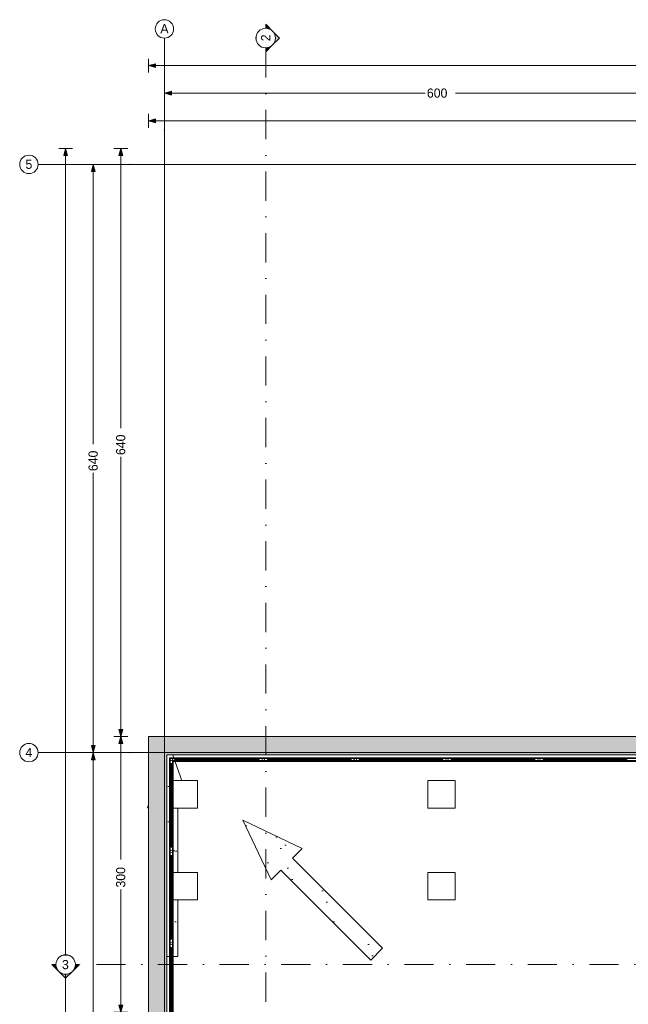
# Model space of a CAD drawing. Header units: millimetres. Extents: x -48584 to 4144, y 11009 to 40638.
# Tile 26 of 38: x -48584 to -41963, y 29925 to 40638. Entities that reach past the tile are written whole.
import ezdxf
from ezdxf.enums import TextEntityAlignment as Align

# ---------------------------------------------------------------- set-up
doc = ezdxf.new("R2010")
doc.units = ezdxf.units.MM
doc.header["$MEASUREMENT"] = 0
doc.set_wipeout_variables(frame=1)
doc.linetypes.add('Dot & Dashed', pattern=[670.277762, 317.5, -176.388889, 0, -176.388874])
doc.linetypes.add('Wipeout_Contour', pattern=[1000, 0, -1000])
for name, color, linetype, lineweight in [('2D Drafting - General_Pen_No__2', 8, 'Continuous', 15), ('Dimensioning - General_Pen_No__1', 7, 'Continuous', 13), ('Structural - Bearing_Pen_No__1', 7, 'Continuous', 13)]:
    doc.layers.add(name, color=color, linetype=linetype, lineweight=lineweight)
for name, color, linetype, lineweight, true_color in [('2D Drafting - General_Pen_No__81', 7, 'Continuous', 20, 0x6a6a6a), ('Marker - Section_Pen_No__108', 7, 'Continuous', 13, 0xfd8379), ('New_Interior - Stair & Railing_Pen_No__102', 7, 'Continuous', 13, 0xcccccc), ('New_Structural - Bearing_Pen_No__88', 7, 'Continuous', 20, 0xfd4435), ('Structural - Bearing_Pen_No__181', 7, 'Continuous', 0, 0xe8e8e8), ('Structural - Bearing_Pen_No__89', 7, 'Continuous', 20, 0x71cebe), ('Structural - Grid_Pen_No__81', 7, 'Continuous', 20, 0x6a6a6a)]:
    doc.layers.add(name, color=color, linetype=linetype, lineweight=lineweight, true_color=true_color)
for name, color, linetype in [('Dimensioning - General', 7, 'Continuous'), ('Marker - Section', 7, 'Continuous'), ('New_Interior - Stair & Railing', 7, 'Continuous'), ('New_Structural - Bearing', 7, 'Continuous'), ('Structural - Bearing', 7, 'Continuous'), ('Structural - Grid', 7, 'Continuous')]:
    doc.layers.add(name, color=color, linetype=linetype)
doc.styles.add('GENERATED_STYLE_1', font='txt')
doc.dimstyles.new('GENERATED_STYLE__1', dxfattribs={"dimtxt": 100, "dimasz": 76, "dimexe": 0.18, "dimexo": 0.0625, "dimgap": 0, "dimtad": 0, "dimdec": 0, "dimlfac": 0.1, "dimzin": 0, "dimdsep": 46, "dimtxsty": 'GENERATED_STYLE_1', "dimblk": 'ARROWHEAD_5', "dimblk1": 'ARROWHEAD_5', "dimblk2": 'ARROWHEAD_5', "dimcen": 0.09, "dimse1": 1, "dimse2": 1, "dimclrd": 7, "dimclre": 7, "dimclrt": 7, "dimadec": 0, "dimazin": 0, "dimtfac": 1, "dimtdec": 4, "dimtmove": 0, "dimatfit": 3, "dimfxl": 1, "dimtolj": 1, "dimtzin": 0, "dimarcsym": 0})
doc.dimstyles.new('GENERATED_STYLE__2', dxfattribs={"dimtxt": 100, "dimasz": 76, "dimexe": 0.18, "dimexo": 0.0625, "dimgap": 0, "dimtad": 0, "dimtih": 1, "dimtoh": 1, "dimdec": 0, "dimlfac": 0.1, "dimzin": 0, "dimdsep": 46, "dimtxsty": 'GENERATED_STYLE_1', "dimblk": 'ARROWHEAD_5', "dimblk1": 'ARROWHEAD_5', "dimblk2": 'ARROWHEAD_5', "dimcen": 0.09, "dimse1": 1, "dimse2": 1, "dimclrd": 7, "dimclre": 7, "dimclrt": 7, "dimadec": 0, "dimazin": 0, "dimtfac": 1, "dimtdec": 4, "dimtmove": 0, "dimatfit": 3, "dimfxl": 1, "dimtolj": 1, "dimtzin": 0, "dimarcsym": 0})
pattern_1 = [(45, (0, 600), (-190.9188, 190.9188), [0, -180, 0, -270]), (110, (600, 600), (253.717, 92.3454), [0, -132, 0, -228])]

# ---------------------------------------------------------------- blocks, each defined once
blk = doc.blocks.new('Slab_1', base_point=(-47184, 32838))
at = {"layer": 'Structural - Bearing_Pen_No__89', "color": 123, "linetype": 'Continuous', "lineweight": 20, "true_color": 0x71cebe, "flags": 128}
blk.add_lwpolyline([(-47184, 32838), (-47184, 12903), (2744, 12903), (2744, 39238), (-23184, 39238), (-23184, 32838)], close=True, dxfattribs=at)
blk = doc.blocks.new('Slab_40', base_point=(-46864, 30444))
at = {"layer": 'Structural - Bearing', "linetype": 'Continuous', "lineweight": 0, "true_color": 0xffffff}
h = blk.add_hatch(dxfattribs=at)
h.set_pattern_fill('CARPET', style=0, pattern_type=2)
h.set_pattern_definition(pattern_1)
h.paths.add_polyline_path([(-46864, 30444), (-46864, 32063), (-46714, 32063), (-46955, 32738), (-47195, 32063), (-47045, 32063), (-47045, 30444)])
at = {"layer": 'Structural - Bearing_Pen_No__181', "color": 254, "linetype": 'Continuous', "lineweight": 0, "true_color": 0xe8e8e8, "flags": 128}
blk.add_lwpolyline([(-46864, 30444), (-47045, 30444), (-47045, 32063), (-47195, 32063), (-46955, 32738), (-46714, 32063), (-46864, 32063)], close=True, dxfattribs=at)
blk = doc.blocks.new('Slab_51', base_point=(-44636, 30535))
at = {"layer": 'Structural - Bearing', "linetype": 'Continuous', "lineweight": 0, "true_color": 0xffffff}
h = blk.add_hatch(dxfattribs=at)
h.set_pattern_fill('CARPET', style=0, pattern_type=2)
h.set_pattern_definition(pattern_1)
h.paths.add_polyline_path([(-44636, 30535), (-45615, 31514), (-45509, 31620), (-46157, 31927), (-45849, 31280), (-45743, 31386), (-44764, 30407)])
at = {"layer": 'Structural - Bearing_Pen_No__181', "color": 254, "linetype": 'Continuous', "lineweight": 0, "true_color": 0xe8e8e8, "flags": 128}
blk.add_lwpolyline([(-44636, 30535), (-44764, 30407), (-45743, 31386), (-45849, 31280), (-46157, 31927), (-45509, 31620), (-45615, 31514)], close=True, dxfattribs=at)
blk = doc.blocks.new('Wall_1', base_point=(-47184, 32838))
at = {"color": 254, "linetype": 'Wipeout_Contour', "lineweight": 0, "ltscale": 172016.34036}
blk.add_wipeout([(-46984, 32838), (-47184, 32838), (-46984, 32638)], dxfattribs=at).dxf.layer = 'Structural - Bearing'
at = {"color": 254, "linetype": 'Wipeout_Contour', "lineweight": 0, "ltscale": 172064.980035}
blk.add_wipeout([(-46984, 32638), (-47184, 32838), (-47184, 32638)], dxfattribs=at).dxf.layer = 'Structural - Bearing'
at = {"layer": 'Structural - Bearing_Pen_No__1', "color": 7, "linetype": 'Continuous', "lineweight": 13, "flags": 128}
blk.add_lwpolyline([(-47184, 32838), (-46984, 32838)], dxfattribs=at)
at = {"color": 254, "linetype": 'Wipeout_Contour', "lineweight": 0, "ltscale": 214190.705397}
blk.add_wipeout([(-46984, 16239), (-46984, 32638), (-47184, 32638), (-47184, 16239)], dxfattribs=at).dxf.layer = 'Structural - Bearing'
at = {"layer": 'Structural - Bearing_Pen_No__1', "color": 7, "linetype": 'Continuous', "lineweight": 13, "flags": 128}
for points in [[(-47184, 32838), (-47184, 12903)], [(-46984, 29742), (-46984, 32638)]]:
    blk.add_lwpolyline(points, dxfattribs=at)
blk = doc.blocks.new('Wall_6', base_point=(-23184, 32838))
at = {"color": 254, "linetype": 'Wipeout_Contour', "lineweight": 0, "ltscale": 194761.20106}
blk.add_wipeout([(-46984, 32638), (-23184, 32638), (-23184, 32838), (-46984, 32838)], dxfattribs=at).dxf.layer = 'Structural - Bearing'
at = {"layer": 'Structural - Bearing_Pen_No__1', "color": 7, "linetype": 'Continuous', "lineweight": 13, "flags": 128}
for points in [[(-23184, 32838), (-46984, 32838)], [(-46984, 32638), (-23184, 32638)]]:
    blk.add_lwpolyline(points, dxfattribs=at)
blk = doc.blocks.new('Column_82', base_point=(-43995, 32210))
at = {"color": 254, "linetype": 'Wipeout_Contour', "lineweight": 0, "ltscale": 218104.951325}
blk.add_wipeout([(-44145, 32060), (-43845, 32060), (-43845, 32360), (-44145, 32360)], dxfattribs=at).dxf.layer = 'New_Structural - Bearing'
at = {"layer": 'New_Structural - Bearing_Pen_No__88', "color": 20, "linetype": 'Continuous', "lineweight": 20, "true_color": 0xfd4435, "flags": 128}
blk.add_lwpolyline([(-44145, 32060), (-43845, 32060), (-43845, 32360), (-44145, 32360)], close=True, dxfattribs=at)
blk = doc.blocks.new('Column_83', base_point=(-46799, 32210))
at = {"color": 254, "linetype": 'Wipeout_Contour', "lineweight": 0, "ltscale": 227251.189283}
blk.add_wipeout([(-46949, 32060), (-46649, 32060), (-46649, 32360), (-46949, 32360)], dxfattribs=at).dxf.layer = 'New_Structural - Bearing'
at = {"layer": 'New_Structural - Bearing_Pen_No__88', "color": 20, "linetype": 'Continuous', "lineweight": 20, "true_color": 0xfd4435, "flags": 128}
blk.add_lwpolyline([(-46949, 32060), (-46649, 32060), (-46649, 32360), (-46949, 32360)], close=True, dxfattribs=at)
blk = doc.blocks.new('Column_132', base_point=(-43995, 31210))
at = {"color": 254, "linetype": 'Wipeout_Contour', "lineweight": 0, "ltscale": 215766.184896}
blk.add_wipeout([(-44145, 31060), (-43845, 31060), (-43845, 31360), (-44145, 31360)], dxfattribs=at).dxf.layer = 'New_Structural - Bearing'
at = {"layer": 'New_Structural - Bearing_Pen_No__88', "color": 20, "linetype": 'Continuous', "lineweight": 20, "true_color": 0xfd4435, "flags": 128}
blk.add_lwpolyline([(-44145, 31060), (-43845, 31060), (-43845, 31360), (-44145, 31360)], close=True, dxfattribs=at)
blk = doc.blocks.new('Column_133', base_point=(-46799, 31210))
at = {"color": 254, "linetype": 'Wipeout_Contour', "lineweight": 0, "ltscale": 225007.510495}
blk.add_wipeout([(-46949, 31060), (-46649, 31060), (-46649, 31360), (-46949, 31360)], dxfattribs=at).dxf.layer = 'New_Structural - Bearing'
at = {"layer": 'New_Structural - Bearing_Pen_No__88', "color": 20, "linetype": 'Continuous', "lineweight": 20, "true_color": 0xfd4435, "flags": 128}
blk.add_lwpolyline([(-46949, 31060), (-46649, 31060), (-46649, 31360), (-46949, 31360)], close=True, dxfattribs=at)
blk = doc.blocks.new('Railing_5')
at = {"layer": 'New_Interior - Stair & Railing_Pen_No__102', "color": 254, "linetype": 'Continuous', "lineweight": 13, "true_color": 0xcccccc}
for p, q in [((-22954, 32608), (-46954, 32608)), ((-46954, 32608), (-46954, 20668)), ((-22946, 32600), (-46946, 32600)), ((-46946, 32600), (-46946, 20668)), ((-46922, 32576), (-22922, 32576)), ((-46922, 20668), (-46922, 32576)), ((-46914, 32568), (-22914, 32568)), ((-46914, 20668), (-46914, 32568))]:
    blk.add_line(p, q, dxfattribs=at)
at = {"layer": 'New_Interior - Stair & Railing_Pen_No__102', "color": 254, "linetype": 'Continuous', "lineweight": 13, "true_color": 0xcccccc, "flags": 128}
for points in [[(-46934, 32601, 1), (-46934, 32575, 1)], [(-45934, 32601, 1), (-45934, 32575, 1)], [(-44934, 32601, 1), (-44934, 32575, 1)], [(-43934, 32601, 1), (-43934, 32575, 1)], [(-42934, 32601, 1), (-42934, 32575, 1)], [(-46947, 31588, 1), (-46921, 31588, 1)], [(-46947, 30588, 1), (-46921, 30588, 1)]]:
    blk.add_lwpolyline(points, format="xyb", close=True, dxfattribs=at)
for points in [[(-45979, 32584), (-45979, 32592), (-46889, 32592), (-46889, 32584)], [(-44979, 32584), (-44979, 32592), (-45889, 32592), (-45889, 32584)], [(-43979, 32584), (-43979, 32592), (-44889, 32592), (-44889, 32584)], [(-42979, 32584), (-42979, 32592), (-43889, 32592), (-43889, 32584)], [(-41979, 32584), (-41979, 32592), (-42889, 32592), (-42889, 32584)], [(-46930, 32543), (-46938, 32543), (-46938, 31633), (-46930, 31633)], [(-46930, 31543), (-46938, 31543), (-46938, 30633), (-46930, 30633)], [(-46930, 30543), (-46938, 30543), (-46938, 29633), (-46930, 29633)]]:
    blk.add_lwpolyline(points, close=True, dxfattribs=at)
blk = doc.blocks.new('Standard grid marker')
at = {"layer": 'Structural - Grid_Pen_No__81', "color": 251, "linetype": 'Continuous', "lineweight": 20, "true_color": 0x6a6a6a}
for p, q in [((1000, 0), (51328, 0)), ((51328, 0), (52328, 0))]:
    blk.add_line(p, q, dxfattribs=at)
blk.add_circle((52428, 0), 100, dxfattribs=at)
blk.add_point((51328, 0), dxfattribs=at)
blk.add_point((51328, 0), dxfattribs=at)
at = {"layer": 'Structural - Grid_Pen_No__81', "color": 251, "lineweight": 20, "true_color": 0x6a6a6a, "style": 'GENERATED_STYLE_1'}
for tag, p in [('AC_MarkerText_1_0', (-100, -144)), ('AC_MarkerText_1_1', (52428, -144))]:
    blk.add_attdef(tag, text='', height=100, rotation=180, dxfattribs=at).set_placement(p, align=Align.TOP_CENTER)
blk = doc.blocks.new('Standard grid marker_2')
at = {"layer": 'Structural - Grid_Pen_No__81', "color": 251, "linetype": 'Continuous', "lineweight": 20, "true_color": 0x6a6a6a}
for p, q in [((1000, 0), (27735, 0)), ((27735, 0), (28735, 0))]:
    blk.add_line(p, q, dxfattribs=at)
blk.add_circle((28835, 0), 100, dxfattribs=at)
blk.add_point((27735, 0), dxfattribs=at)
blk.add_point((27735, 0), dxfattribs=at)
at = {"layer": 'Structural - Grid_Pen_No__81', "color": 251, "lineweight": 20, "true_color": 0x6a6a6a, "style": 'GENERATED_STYLE_1'}
for tag, p in [('AC_MarkerText_1_0', (-2, -47)), ('AC_MarkerText_1_1', (28933, -47))]:
    blk.add_attdef(tag, text='', height=100, rotation=270, dxfattribs=at).set_placement(p, align=Align.TOP_CENTER)
blk = doc.blocks.new('*D240')
at = {"layer": 'Dimensioning - General_Pen_No__1', "linetype": 'Continuous', "lineweight": 13, "transparency": 16777216}
for points in [[(-48084, 39238), (-48104, 39161), (-48063, 39161)], [(-48084, 12903), (-48063, 12980), (-48104, 12980)]]:
    blk.add_hatch(color=7, dxfattribs=at).paths.add_polyline_path(points)
at = {"layer": 'Dimensioning - General_Pen_No__1', "color": 7, "linetype": 'Continuous', "lineweight": 13, "transparency": 16777216}
for p, q in [((-48009, 39238), (-48159, 39238)), ((-48084, 39238), (-48104, 39161)), ((-48084, 39238), (-48063, 39161)), ((-48063, 39161), (-48104, 39161)), ((-48104, 12980), (-48063, 12980)), ((-48084, 12903), (-48104, 12980)), ((-48084, 12903), (-48063, 12980)), ((-48009, 12903), (-48159, 12903))]:
    blk.add_line(p, q, dxfattribs=at)
at = {"color": 254, "linetype": 'Wipeout_Contour', "lineweight": 0, "ltscale": 218787.68348, "transparency": 16777216}
blk.add_wipeout([(-48020, 25875), (-48020, 26266), (-48148, 26266), (-48148, 25875)], dxfattribs=at).dxf.layer = 'Dimensioning - General'
at = {"layer": 'Dimensioning - General_Pen_No__1', "color": 7, "linetype": 'Continuous', "lineweight": 13, "transparency": 16777216}
for p, q in [((-48084, 26272), (-48084, 39161)), ((-48084, 12980), (-48084, 25869))]:
    blk.add_line(p, q, dxfattribs=at)
at = {"layer": 'Dimensioning - General_Pen_No__1', "color": 7, "lineweight": 13, "transparency": 16777216, "insert": (-48034, 25889), "char_height": 100, "attachment_point": 7, "rotation": 90, "style": 'GENERATED_STYLE_1'}
blk.add_mtext('\\A1;{\\pql;\\fBOG 2018|b0|i0|c0|p0;\\W1.000000;2,633}', dxfattribs=at)
blk = doc.blocks.new('ARROWHEAD_5')
at = {"linetype": 'Continuous', "lineweight": 0}
blk.add_hatch(color=0, dxfattribs=at).paths.add_polyline_path([(-1, 0.2679), (0, 0), (-1, -0.2679)])
at = {"color": 0, "linetype": 'Continuous', "lineweight": 0}
blk.add_line((0, 0), (-1, 0), dxfattribs=at)
blk = doc.blocks.new('*D247')
at = {"layer": 'Dimensioning - General_Pen_No__1', "linetype": 'Continuous', "lineweight": 13, "transparency": 16777216}
for points in [[(-47484, 32838), (-47463, 32915), (-47504, 32915)], [(-47484, 32838), (-47504, 32761), (-47463, 32761)], [(-47484, 29838), (-47463, 29915), (-47504, 29915)], [(-47484, 29838), (-47504, 29761), (-47463, 29761)]]:
    blk.add_hatch(color=7, dxfattribs=at).paths.add_polyline_path(points)
at = {"layer": 'Dimensioning - General_Pen_No__1', "color": 7, "linetype": 'Continuous', "lineweight": 13, "transparency": 16777216}
for p, q in [((-47409, 32838), (-47559, 32838)), ((-47484, 32838), (-47504, 32761)), ((-47484, 32838), (-47463, 32761)), ((-47463, 32761), (-47504, 32761)), ((-47504, 29915), (-47463, 29915)), ((-47484, 29838), (-47504, 29915)), ((-47484, 29838), (-47463, 29915)), ((-47409, 29838), (-47559, 29838))]:
    blk.add_line(p, q, dxfattribs=at)
at = {"color": 254, "linetype": 'Wipeout_Contour', "lineweight": 0, "ltscale": 227571.264195, "transparency": 16777216}
blk.add_wipeout([(-47420, 31180), (-47420, 31495), (-47548, 31495), (-47548, 31180)], dxfattribs=at).dxf.layer = 'Dimensioning - General'
at = {"layer": 'Dimensioning - General_Pen_No__1', "color": 7, "linetype": 'Continuous', "lineweight": 13, "transparency": 16777216}
for p, q in [((-47484, 31501), (-47484, 32761)), ((-47484, 29915), (-47484, 31175))]:
    blk.add_line(p, q, dxfattribs=at)
at = {"layer": 'Dimensioning - General_Pen_No__1', "color": 7, "lineweight": 13, "transparency": 16777216, "insert": (-47434, 31195), "char_height": 100, "attachment_point": 7, "rotation": 90, "style": 'GENERATED_STYLE_1'}
blk.add_mtext('\\A1;{\\pql;\\fBOG 2018|b0|i0|c0|p0;\\W1.000000;300}', dxfattribs=at)
blk = doc.blocks.new('*D248')
at = {"layer": 'Dimensioning - General_Pen_No__1', "linetype": 'Continuous', "lineweight": 13, "transparency": 16777216}
for points in [[(-47484, 39238), (-47504, 39161), (-47463, 39161)], [(-47484, 32838), (-47463, 32915), (-47504, 32915)], [(-47484, 32838), (-47504, 32761), (-47463, 32761)]]:
    blk.add_hatch(color=7, dxfattribs=at).paths.add_polyline_path(points)
at = {"layer": 'Dimensioning - General_Pen_No__1', "color": 7, "linetype": 'Continuous', "lineweight": 13, "transparency": 16777216}
for p, q in [((-47409, 39238), (-47559, 39238)), ((-47484, 39238), (-47504, 39161)), ((-47484, 39238), (-47463, 39161)), ((-47463, 39161), (-47504, 39161)), ((-47504, 32915), (-47463, 32915)), ((-47484, 32838), (-47504, 32915)), ((-47484, 32838), (-47463, 32915)), ((-47409, 32838), (-47559, 32838))]:
    blk.add_line(p, q, dxfattribs=at)
at = {"color": 254, "linetype": 'Wipeout_Contour', "lineweight": 0, "ltscale": 238443.69902, "transparency": 16777216}
blk.add_wipeout([(-47420, 35887), (-47420, 36189), (-47548, 36189), (-47548, 35887)], dxfattribs=at).dxf.layer = 'Dimensioning - General'
at = {"layer": 'Dimensioning - General_Pen_No__1', "color": 7, "linetype": 'Continuous', "lineweight": 13, "transparency": 16777216}
for p, q in [((-47484, 36195), (-47484, 39161)), ((-47484, 32915), (-47484, 35881))]:
    blk.add_line(p, q, dxfattribs=at)
at = {"layer": 'Dimensioning - General_Pen_No__1', "color": 7, "lineweight": 13, "transparency": 16777216, "insert": (-47434, 35901), "char_height": 100, "attachment_point": 7, "rotation": 90, "style": 'GENERATED_STYLE_1'}
blk.add_mtext('\\A1;{\\pql;\\fBOG 2018|b0|i0|c0|p0;\\W1.000000;640}', dxfattribs=at)
blk = doc.blocks.new('*D251')
at = {"layer": 'Dimensioning - General_Pen_No__1', "linetype": 'Continuous', "lineweight": 13, "transparency": 16777216}
for points in [[(-47784, 32663), (-47763, 32740), (-47804, 32740)], [(-47784, 32663), (-47804, 32586), (-47763, 32586)], [(-47784, 26663), (-47763, 26740), (-47804, 26740)], [(-47784, 26663), (-47804, 26586), (-47763, 26586)]]:
    blk.add_hatch(color=7, dxfattribs=at).paths.add_polyline_path(points)
at = {"layer": 'Dimensioning - General_Pen_No__1', "color": 7, "linetype": 'Continuous', "lineweight": 13, "transparency": 16777216}
for p, q in [((-47709, 32663), (-47859, 32663)), ((-47784, 32663), (-47804, 32586)), ((-47763, 32586), (-47804, 32586)), ((-47784, 32663), (-47763, 32586)), ((-47804, 26740), (-47763, 26740)), ((-47784, 26663), (-47804, 26740)), ((-47784, 26663), (-47763, 26740)), ((-47709, 26663), (-47859, 26663))]:
    blk.add_line(p, q, dxfattribs=at)
at = {"color": 254, "linetype": 'Wipeout_Contour', "lineweight": 0, "ltscale": 224969.417368, "transparency": 16777216}
blk.add_wipeout([(-47720, 29504), (-47720, 29822), (-47848, 29822), (-47848, 29504)], dxfattribs=at).dxf.layer = 'Dimensioning - General'
at = {"layer": 'Dimensioning - General_Pen_No__1', "color": 7, "linetype": 'Continuous', "lineweight": 13, "transparency": 16777216}
for p, q in [((-47784, 29828), (-47784, 32586)), ((-47784, 26740), (-47784, 29498))]:
    blk.add_line(p, q, dxfattribs=at)
at = {"layer": 'Dimensioning - General_Pen_No__1', "color": 7, "lineweight": 13, "transparency": 16777216, "insert": (-47734, 29518), "char_height": 100, "attachment_point": 7, "rotation": 90, "style": 'GENERATED_STYLE_1'}
blk.add_mtext('\\A1;{\\pql;\\fBOG 2018|b0|i0|c0|p0;\\W1.000000;600}', dxfattribs=at)
blk = doc.blocks.new('*D252')
at = {"layer": 'Dimensioning - General_Pen_No__1', "linetype": 'Continuous', "lineweight": 13, "transparency": 16777216}
for points in [[(-47784, 39063), (-47804, 38986), (-47763, 38986)], [(-47784, 32663), (-47763, 32740), (-47804, 32740)], [(-47784, 32663), (-47804, 32586), (-47763, 32586)]]:
    blk.add_hatch(color=7, dxfattribs=at).paths.add_polyline_path(points)
at = {"layer": 'Dimensioning - General_Pen_No__1', "color": 7, "linetype": 'Continuous', "lineweight": 13, "transparency": 16777216}
for p, q in [((-47709, 39063), (-47859, 39063)), ((-47784, 39063), (-47804, 38986)), ((-47784, 39063), (-47763, 38986)), ((-47763, 38986), (-47804, 38986)), ((-47804, 32740), (-47763, 32740)), ((-47784, 32663), (-47804, 32740)), ((-47784, 32663), (-47763, 32740)), ((-47709, 32663), (-47859, 32663))]:
    blk.add_line(p, q, dxfattribs=at)
at = {"color": 254, "linetype": 'Wipeout_Contour', "lineweight": 0, "ltscale": 238979.833501, "transparency": 16777216}
blk.add_wipeout([(-47720, 35712), (-47720, 36014), (-47848, 36014), (-47848, 35712)], dxfattribs=at).dxf.layer = 'Dimensioning - General'
at = {"layer": 'Dimensioning - General_Pen_No__1', "color": 7, "linetype": 'Continuous', "lineweight": 13, "transparency": 16777216}
for p, q in [((-47784, 36020), (-47784, 38986)), ((-47784, 32740), (-47784, 35706))]:
    blk.add_line(p, q, dxfattribs=at)
at = {"layer": 'Dimensioning - General_Pen_No__1', "color": 7, "lineweight": 13, "transparency": 16777216, "insert": (-47734, 35726), "char_height": 100, "attachment_point": 7, "rotation": 90, "style": 'GENERATED_STYLE_1'}
blk.add_mtext('\\A1;{\\pql;\\fBOG 2018|b0|i0|c0|p0;\\W1.000000;640}', dxfattribs=at)
blk = doc.blocks.new('*D275')
at = {"layer": 'Dimensioning - General_Pen_No__1', "linetype": 'Continuous', "lineweight": 13, "transparency": 16777216}
for points in [[(-47009, 39838), (-46932, 39817), (-46932, 39859)], [(-41009, 39838), (-41086, 39859), (-41086, 39817)], [(-41009, 39838), (-40932, 39817), (-40932, 39859)]]:
    blk.add_hatch(color=7, dxfattribs=at).paths.add_polyline_path(points)
at = {"layer": 'Dimensioning - General_Pen_No__1', "color": 7, "linetype": 'Continuous', "lineweight": 13, "transparency": 16777216}
for p, q in [((-47009, 39763), (-47009, 39913)), ((-47009, 39838), (-46932, 39859)), ((-46932, 39859), (-46932, 39817)), ((-41086, 39817), (-41086, 39859)), ((-41009, 39838), (-41086, 39859)), ((-41009, 39763), (-41009, 39913)), ((-47009, 39838), (-46932, 39817)), ((-41009, 39838), (-41086, 39817))]:
    blk.add_line(p, q, dxfattribs=at)
at = {"color": 254, "linetype": 'Wipeout_Contour', "lineweight": 0, "ltscale": 237448.166063, "transparency": 16777216}
blk.add_wipeout([(-44168, 39774), (-43849, 39774), (-43849, 39902), (-44168, 39902)], dxfattribs=at).dxf.layer = 'Dimensioning - General'
at = {"layer": 'Dimensioning - General_Pen_No__1', "color": 7, "linetype": 'Continuous', "lineweight": 13, "transparency": 16777216}
for p, q in [((-46932, 39838), (-44174, 39838)), ((-43844, 39838), (-41086, 39838))]:
    blk.add_line(p, q, dxfattribs=at)
at = {"layer": 'Dimensioning - General_Pen_No__1', "color": 7, "lineweight": 13, "transparency": 16777216, "insert": (-44154, 39788), "char_height": 100, "attachment_point": 7, "style": 'GENERATED_STYLE_1'}
blk.add_mtext('\\A1;{\\pql;\\fBOG 2018|b0|i0|c0|p0;\\W1.000000;600}', dxfattribs=at)
blk = doc.blocks.new('*D283')
at = {"layer": 'Dimensioning - General_Pen_No__1', "linetype": 'Continuous', "lineweight": 13, "transparency": 16777216}
for points in [[(-47184, 39538), (-47107, 39517), (-47107, 39559)], [(-23184, 39538), (-23261, 39559), (-23261, 39517)], [(-23184, 39538), (-23107, 39517), (-23107, 39559)]]:
    blk.add_hatch(color=7, dxfattribs=at).paths.add_polyline_path(points)
at = {"layer": 'Dimensioning - General_Pen_No__1', "color": 7, "linetype": 'Continuous', "lineweight": 13, "transparency": 16777216}
for p, q in [((-47184, 39463), (-47184, 39613)), ((-47184, 39538), (-47107, 39559)), ((-47184, 39538), (-47107, 39517)), ((-47107, 39559), (-47107, 39517)), ((-23261, 39517), (-23261, 39559)), ((-23184, 39538), (-23261, 39559)), ((-23184, 39538), (-23261, 39517)), ((-23184, 39463), (-23184, 39613))]:
    blk.add_line(p, q, dxfattribs=at)
at = {"color": 254, "linetype": 'Wipeout_Contour', "lineweight": 0, "ltscale": 211704.685408, "transparency": 16777216}
blk.add_wipeout([(-35403, 39474), (-34965, 39474), (-34965, 39602), (-35403, 39602)], dxfattribs=at).dxf.layer = 'Dimensioning - General'
at = {"layer": 'Dimensioning - General_Pen_No__1', "color": 7, "linetype": 'Continuous', "lineweight": 13, "transparency": 16777216}
for p, q in [((-47107, 39538), (-35408, 39538)), ((-34959, 39538), (-23261, 39538))]:
    blk.add_line(p, q, dxfattribs=at)
at = {"layer": 'Dimensioning - General_Pen_No__1', "color": 7, "lineweight": 13, "transparency": 16777216, "insert": (-35389, 39488), "char_height": 100, "attachment_point": 7, "style": 'GENERATED_STYLE_1'}
blk.add_mtext('\\A1;{\\pql;\\fBOG 2018|b0|i0|c0|p0;\\W1.000000;2,400}', dxfattribs=at)
blk = doc.blocks.new('*D285')
at = {"layer": 'Dimensioning - General_Pen_No__1', "linetype": 'Continuous', "lineweight": 13, "transparency": 16777216}
for points in [[(-47184, 40138), (-47107, 40117), (-47107, 40159)], [(2744, 40138), (2667, 40159), (2667, 40117)]]:
    blk.add_hatch(color=7, dxfattribs=at).paths.add_polyline_path(points)
at = {"layer": 'Dimensioning - General_Pen_No__1', "color": 7, "linetype": 'Continuous', "lineweight": 13, "transparency": 16777216}
for p, q in [((-47184, 40063), (-47184, 40213)), ((2744, 40063), (2744, 40213)), ((-47184, 40138), (-47107, 40159)), ((-47184, 40138), (-47107, 40117)), ((-47107, 40159), (-47107, 40117)), ((2667, 40117), (2667, 40159)), ((2744, 40138), (2667, 40159)), ((2744, 40138), (2667, 40117))]:
    blk.add_line(p, q, dxfattribs=at)
at = {"color": 254, "linetype": 'Wipeout_Contour', "lineweight": 0, "ltscale": 183512.630198, "transparency": 16777216}
blk.add_wipeout([(-22416, 40074), (-22024, 40074), (-22024, 40202), (-22416, 40202)], dxfattribs=at).dxf.layer = 'Dimensioning - General'
at = {"layer": 'Dimensioning - General_Pen_No__1', "color": 7, "linetype": 'Continuous', "lineweight": 13, "transparency": 16777216}
for p, q in [((-47107, 40138), (-22421, 40138)), ((-22018, 40138), (2667, 40138))]:
    blk.add_line(p, q, dxfattribs=at)
at = {"layer": 'Dimensioning - General_Pen_No__1', "color": 7, "lineweight": 13, "transparency": 16777216, "insert": (-22401, 40088), "char_height": 100, "attachment_point": 7, "style": 'GENERATED_STYLE_1'}
blk.add_mtext('\\A1;{\\pql;\\fBOG 2018|b0|i0|c0|p0;\\W1.000000;4,993}', dxfattribs=at)
blk = doc.blocks.new('Cutting Plane_2', base_point=(3944, 35559))
at = {"layer": 'Marker - Section_Pen_No__108', "color": 11, "linetype": 'Dot & Dashed', "lineweight": 13, "true_color": 0xfd8379}
blk.add_line((-19947, 30357), (-47934, 30357), dxfattribs=at)
at = {"color": 254, "linetype": 'Wipeout_Contour', "lineweight": 0, "ltscale": 1023562.793280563}
blk.add_wipeout([(-47978, 30357), (-47978, 30357), (-47988, 30403), (-48018, 30440), (-48060, 30460), (-48107, 30460), (-48150, 30440), (-48179, 30403), (-48190, 30357), (-48190, 30357), (-48190, 30357), (-48179, 30311), (-48150, 30274), (-48107, 30253), (-48060, 30253), (-48018, 30274), (-47988, 30311)], dxfattribs=at).dxf.layer = 'Marker - Section'
at = {"layer": 'Marker - Section_Pen_No__108', "linetype": 'Continuous', "lineweight": 13, "true_color": 0xfd8379}
for points in [[(-48234, 30357), (-48159, 30282, -0.198912), (-48190, 30357)], [(-47934, 30357), (-47978, 30357, -0.198912), (-48009, 30282)], [(-48159, 30282), (-48084, 30207), (-48009, 30282, -0.414214)]]:
    blk.add_hatch(color=11, dxfattribs=at).paths.add_polyline_path(points)
at = {"layer": 'Marker - Section_Pen_No__108', "color": 11, "linetype": 'Continuous', "lineweight": 13, "true_color": 0xfd8379, "flags": 128}
for points in [[(-48234, 30357), (-48190, 30357, 0.198912), (-48159, 30282)], [(-47934, 30357), (-47978, 30357, -0.198912), (-48009, 30282)], [(-48159, 30282, 0.414214), (-48009, 30282), (-48084, 30207)]]:
    blk.add_lwpolyline(points, format="xyb", close=True, dxfattribs=at)
at = {"layer": 'Marker - Section_Pen_No__108', "color": 11, "linetype": 'Continuous', "lineweight": 13, "true_color": 0xfd8379}
blk.add_circle((-48084, 30357), 106, dxfattribs=at)
at = {"layer": 'Marker - Section_Pen_No__108', "color": 11, "lineweight": 13, "true_color": 0xfd8379, "insert": (-48124, 30305), "char_height": 100, "attachment_point": 7, "style": 'GENERATED_STYLE_1'}
blk.add_mtext('\\A1;{\\pql;\\pt0;\\fBOG 2018|b0|i0|c0|p0;\\W1.000000;3}', dxfattribs=at)
blk = doc.blocks.new('Cutting Plane_3', base_point=(-45908, 11703))
at = {"layer": 'Marker - Section_Pen_No__108', "color": 11, "linetype": 'Dot & Dashed', "lineweight": 13, "true_color": 0xfd8379}
blk.add_line((-45908, 11853), (-45908, 40288), dxfattribs=at)
at = {"color": 254, "linetype": 'Wipeout_Contour', "lineweight": 0, "ltscale": 1101203.080704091}
blk.add_wipeout([(-45908, 40332), (-45908, 40332), (-45862, 40342), (-45825, 40372), (-45804, 40414), (-45804, 40462), (-45825, 40504), (-45862, 40534), (-45908, 40544), (-45908, 40544), (-45908, 40544), (-45954, 40534), (-45990, 40504), (-46011, 40462), (-46011, 40414), (-45990, 40372), (-45954, 40342)], dxfattribs=at).dxf.layer = 'Marker - Section'
at = {"layer": 'Marker - Section_Pen_No__108', "linetype": 'Continuous', "lineweight": 13, "true_color": 0xfd8379}
for points in [[(-45908, 40588), (-45908, 40544, -0.198912), (-45833, 40513)], [(-45833, 40513, -0.414214), (-45833, 40363), (-45758, 40438)], [(-45908, 40288), (-45833, 40363, -0.198912), (-45908, 40332)]]:
    blk.add_hatch(color=11, dxfattribs=at).paths.add_polyline_path(points)
at = {"layer": 'Marker - Section_Pen_No__108', "color": 11, "linetype": 'Continuous', "lineweight": 13, "true_color": 0xfd8379, "flags": 128}
for points in [[(-45908, 40588), (-45908, 40544, -0.198912), (-45833, 40513)], [(-45833, 40513, -0.414214), (-45833, 40363), (-45758, 40438)], [(-45908, 40288), (-45908, 40332, 0.198912), (-45833, 40363)]]:
    blk.add_lwpolyline(points, format="xyb", close=True, dxfattribs=at)
at = {"layer": 'Marker - Section_Pen_No__108', "color": 11, "linetype": 'Continuous', "lineweight": 13, "true_color": 0xfd8379}
blk.add_circle((-45908, 40438), 106, dxfattribs=at)
at = {"layer": 'Marker - Section_Pen_No__108', "color": 11, "lineweight": 13, "true_color": 0xfd8379, "insert": (-45858, 40478), "char_height": 100, "attachment_point": 9, "rotation": 90, "style": 'GENERATED_STYLE_1'}
blk.add_mtext('\\A1;{\\pqr;\\pt0;\\fBOG 2018|b0|i0|c0|p0;\\W1.000000;2}', dxfattribs=at)

msp = doc.modelspace()

# ---------------------------------------------------------------- block references
at = {"layer": 'Structural - Bearing', "color": 123, "linetype": 'Continuous', "lineweight": 20, "true_color": 0x71cebe}
msp.add_blockref('Slab_1', (-47183.78801, 32837.98097), dxfattribs=at)
at = {"layer": 'Structural - Bearing', "color": 254, "linetype": 'Continuous', "lineweight": 0, "true_color": 0xe8e8e8}
for name, p in [('Slab_40', (-46864.01923, 30443.97371)), ('Slab_51', (-44636.23989, 30534.54837))]:
    msp.add_blockref(name, p, dxfattribs=at)
at = {"layer": 'Structural - Grid', "color": 8, "linetype": 'Continuous', "lineweight": 15}
ref = msp.add_blockref('Standard grid marker', (3944.28426, 39062.98097), dxfattribs=dict(at, zscale=1000, rotation=180))
ref.add_attrib('AC_MarkerText_1_1', '5', dxfattribs={"layer": 'Structural - Grid_Pen_No__81', "color": 251, "lineweight": 20, "true_color": 0x6a6a6a, "height": 100, "rotation": 360, "style": 'GENERATED_STYLE_1'}).set_placement((-48483.78801, 39114.79915), align=Align.TOP_CENTER)

# ---------------------------------------------------------------- next in the draw order: block references
at = {"layer": 'New_Structural - Bearing', "color": 14, "lineweight": 35, "true_color": 0xa80f02}
for name, p in [('Column_82', (-43995.42449, 32210.10078)), ('Column_132', (-43995.42449, 31210.10078))]:
    msp.add_blockref(name, p, dxfattribs=at)
at = {"layer": 'Structural - Bearing', "color": 7, "lineweight": 35}
msp.add_blockref('Wall_1', (-47183.78801, 32837.98097), dxfattribs=at)

# ---------------------------------------------------------------- next in the draw order: block references
at = {"layer": 'New_Structural - Bearing', "color": 14, "lineweight": 35, "true_color": 0xa80f02}
for name, p in [('Column_83', (-46799.36652, 32210.10078)), ('Column_133', (-46799.36652, 31210.10078))]:
    msp.add_blockref(name, p, dxfattribs=at)
at = {"layer": 'Structural - Bearing', "color": 7, "lineweight": 35}
msp.add_blockref('Wall_6', (-23183.78801, 32837.98097), dxfattribs=at)

# ---------------------------------------------------------------- next in the draw order: block references
at = {"layer": 'New_Interior - Stair & Railing', "color": 7, "linetype": 'Continuous', "lineweight": 13}
msp.add_blockref('Railing_5', (0, 0), dxfattribs=at)
at = {"layer": 'Structural - Grid', "color": 8, "linetype": 'Continuous', "lineweight": 15}
ref = msp.add_blockref('Standard grid marker_2', (-47008.78801, 11703.05519), dxfattribs=dict(at, zscale=1000, rotation=90))
ref.add_attrib('AC_MarkerText_1_1', 'A', dxfattribs={"layer": 'Structural - Grid_Pen_No__81', "color": 251, "lineweight": 20, "true_color": 0x6a6a6a, "height": 100, "rotation": 360, "style": 'GENERATED_STYLE_1'}).set_placement((-47008.78801, 40589.79915), align=Align.TOP_CENTER)
ref = msp.add_blockref('Standard grid marker', (3944.28426, 32662.98097), dxfattribs=dict(at, zscale=1000, rotation=180))
ref.add_attrib('AC_MarkerText_1_1', '4', dxfattribs={"layer": 'Structural - Grid_Pen_No__81', "color": 251, "lineweight": 20, "true_color": 0x6a6a6a, "height": 100, "rotation": 360, "style": 'GENERATED_STYLE_1'}).set_placement((-48483.78801, 32714.79915), align=Align.TOP_CENTER)

# ---------------------------------------------------------------- next in the draw order: dimensions: what is measured, and where the dimension line sits
at = {"layer": 'Dimensioning - General', "color": 7, "linetype": 'Continuous', "lineweight": 13}
dim = msp.add_linear_dim(base=(-41008.78801, 39837.98097), p1=(-47008.78801, 39437.98097), p2=(-41008.78801, 39519.44447), dimstyle='GENERATED_STYLE__2', dxfattribs=at)
dim.commit()
dim.dimension.update_dxf_attribs({"geometry": '*D275', "text_midpoint": (-44039.72451, 39837.98097), "dimtype": 160})
dim = msp.add_linear_dim(base=(-48083.78801, 39237.98097), p1=(-47183.78801, 12903.05519), p2=(-23183.78801, 39237.98097), angle=90, dimstyle='GENERATED_STYLE__1', dxfattribs=at)
dim.commit()
dim.dimension.update_dxf_attribs({"geometry": '*D240', "text_midpoint": (-48083.78801, 26056.86358), "dimtype": 160, "text_rotation": 90})

# ---------------------------------------------------------------- next in the draw order: dimensions: what is measured, and where the dimension line sits
for base, p1, p2, picture, middle in [((-47483.78801, 32837.98097), (-43912.93781, 29837.81166), (-47183.78801, 32837.98097), '*D247', (-47483.78801, 31308.77782)), ((-47783.78801, 32662.98097), (-47828.55475, 26662.98097), (-47640.11424, 32662.98097), '*D251', (-47783.78801, 29632.04447))]:
    dim = msp.add_linear_dim(base=base, p1=p1, p2=p2, angle=90, dimstyle='GENERATED_STYLE__1', dxfattribs=at)
    dim.commit()
    dim.dimension.update_dxf_attribs({"geometry": picture, "text_midpoint": middle, "dimtype": 160, "text_rotation": 90})

# ---------------------------------------------------------------- next in the draw order: dimensions: what is measured, and where the dimension line sits
for base, p1, p2, picture, middle in [((-47483.78801, 39237.98097), (-47183.78801, 32837.98097), (-23183.78801, 39237.98097), '*D248', (-47483.78801, 36015.04446)), ((-47783.78801, 39062.98097), (-47640.11424, 32662.98097), (-47790.18326, 39062.98097), '*D252', (-47783.78801, 35840.04446))]:
    dim = msp.add_linear_dim(base=base, p1=p1, p2=p2, angle=90, dimstyle='GENERATED_STYLE__1', dxfattribs=at)
    dim.commit()
    dim.dimension.update_dxf_attribs({"geometry": picture, "text_midpoint": middle, "dimtype": 160, "text_rotation": 90})

# ---------------------------------------------------------------- next in the draw order: dimensions: what is measured, and where the dimension line sits
dim = msp.add_linear_dim(base=(-23183.78801, 39537.98097), p1=(-47183.78801, 32837.98097), p2=(-23183.78801, 39237.98097), dimstyle='GENERATED_STYLE__2', dxfattribs=at)
dim.commit()
dim.dimension.update_dxf_attribs({"geometry": '*D283', "text_midpoint": (-35221.00601, 39537.98097), "dimtype": 160})

# ---------------------------------------------------------------- next in the draw order: dimensions: what is measured, and where the dimension line sits
dim = msp.add_linear_dim(base=(2744.28426, 40137.98097), p1=(-47183.78801, 32837.98097), p2=(2744.28426, 39237.98097), dimstyle='GENERATED_STYLE__2', dxfattribs=at)
dim.commit()
dim.dimension.update_dxf_attribs({"geometry": '*D285', "text_midpoint": (-22233.84287, 40137.98097), "dimtype": 160})

# ---------------------------------------------------------------- next in the draw order: block references
at = {"layer": 'Marker - Section', "color": 11, "lineweight": 13, "true_color": 0xfd8379}
msp.add_blockref('Cutting Plane_2', (3944.28426, 35559.29591), dxfattribs=at)

# ---------------------------------------------------------------- next in the draw order: block references
msp.add_blockref('Cutting Plane_3', (-45907.57358, 11703.05519), dxfattribs=at)

# ---------------------------------------------------------------- next in the draw order: hatches: boundary and pattern name
at = {"layer": '2D Drafting - General_Pen_No__81', "linetype": 'Continuous', "lineweight": 0, "true_color": 0x4f4f4f}
h = msp.add_hatch(color=251, dxfattribs=at)
h.paths.add_polyline_path([(-47183.78801, 12903.05519), (2744.28426, 12903.05519), (2744.28426, 39237.98097), (-23183.78801, 39237.98097), (-23183.78801, 32837.98097), (-47183.78801, 32837.98097)])
h.paths.add_polyline_path([(-46983.78801, 13103.05519), (2544.28426, 13103.05519), (2544.28426, 39037.98097), (-22983.78801, 39037.98097), (-22983.78801, 32637.98097), (-46983.78801, 32637.98097)], flags=0)

# ---------------------------------------------------------------- next in the draw order: linework, layer by layer
at = {"layer": '2D Drafting - General_Pen_No__2', "color": 8, "linetype": 'Continuous', "lineweight": 15, "flags": 128}
for points in [[(-47183.78801, 12903.05519), (2744.28426, 12903.05519), (2744.28426, 39237.98097), (-23183.78801, 39237.98097), (-23183.78801, 32837.98097), (-47183.78801, 32837.98097)], [(-46983.78801, 13103.05519), (2544.28426, 13103.05519), (2544.28426, 39037.98097), (-22983.78801, 39037.98097), (-22983.78801, 32637.98097), (-46983.78801, 32637.98097)]]:
    msp.add_lwpolyline(points, close=True, dxfattribs=at)

doc.saveas('drawing.dxf')
